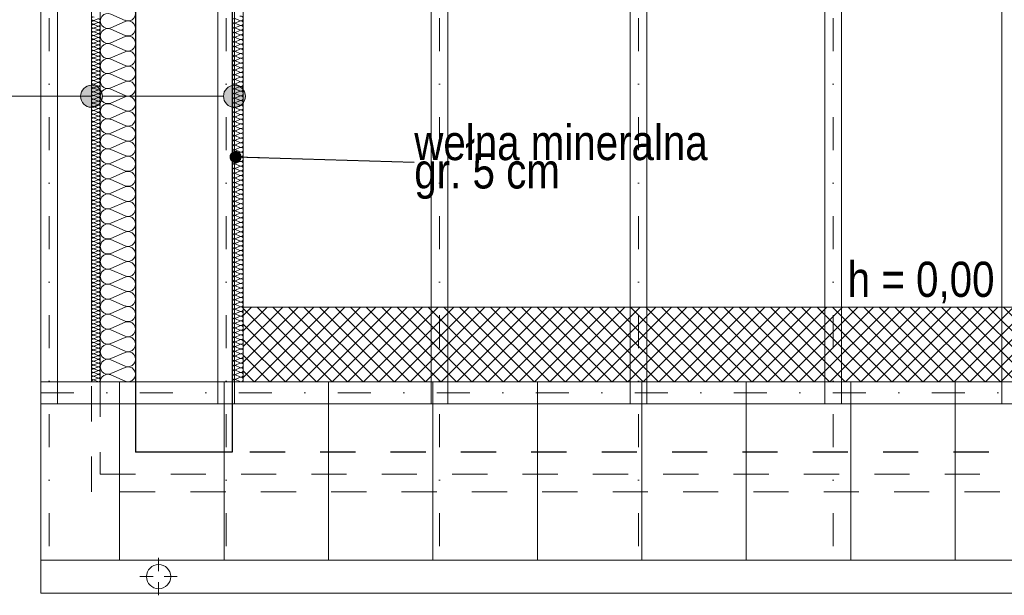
# Model space of a CAD drawing. Extents: x -558982 to 5119495, y -5290134 to 121759.
# Tile 252 of 256: x -430812 to -426334, y 76424 to 79042. Entities that reach past the tile are written whole.
import ezdxf

# ---------------------------------------------------------------- set-up
doc = ezdxf.new("R2010")
doc.units = 0
doc.header["$MEASUREMENT"] = 0
for name, pattern in [('Dot & Dashed', [450, 150, -150, 0, -150]), ('Hidden Line', [50, 25, -25]), ('Przerywana', [320, 160, -160])]:
    doc.linetypes.add(name, pattern=pattern)
doc.layers.get('0').update_dxf_attribs({"color": 252})
for name, color, linetype, lineweight in [('Arch dachowki_Nr_Pióra__81', 252, 'Continuous', 9), ('Arch ocieplenie_Nr_Pióra__9', 252, 'Continuous', 13), ('Arch opisy_Nr_Pióra__21', 252, 'Continuous', 9), ('Arch wykończenie_Nr_Pióra__3', 252, 'Continuous', 18), ('arch wypelnienia_Nr_Pióra__2', 252, 'Continuous', 13), ('INWENT DACH_Nr_Pióra__21', 252, 'Continuous', 9), ('Inwent Izolacje_Nr_Pióra__2', 252, 'Continuous', 13), ('Inwent Izolacje_Nr_Pióra__44', 252, 'Continuous', 13), ('INWENT KONST. DREWNIANA_Nr_Pióra__2', 252, 'Continuous', 13), ('INWENT KONST. DREWNIANA_Nr_Pióra__21', 252, 'Continuous', 9), ('INWENT RURY SPUSTOWE_Nr_Pióra__21', 252, 'Continuous', 9), ('INWENT WYMIARY_Nr_Pióra__21', 252, 'Continuous', 9), ('INWENT.ŚCIANY_Nr_Pióra__1', 252, 'Continuous', 25), ('INWENT.ŚCIANY_Nr_Pióra__2', 252, 'Continuous', 13)]:
    doc.layers.add(name, color=color, linetype=linetype, lineweight=lineweight)
for name, color, linetype in [('Arch ocieplenie', 252, 'Continuous'), ('Arch opisy', 252, 'Continuous'), ('Inwent Izolacje', 252, 'Continuous')]:
    doc.layers.add(name, color=color, linetype=linetype)
doc.styles.add('GENERATED_STYLE_2', font='ARIALN.TTF')
doc.styles.add('GENERATED_STYLE_4', font='ARIALN.TTF')
doc.dimstyles.new('GENERATED_STYLE__7', dxfattribs={"dimtxt": 0.18, "dimasz": 109.44, "dimexe": 0.18, "dimexo": 0.0625, "dimgap": 0.09, "dimtad": 0, "dimtih": 1, "dimtoh": 1, "dimdec": 4, "dimzin": 0, "dimdsep": 46, "dimcen": 0.09, "dimadec": 0, "dimazin": 0, "dimtfac": 1, "dimtdec": 4, "dimtmove": 0, "dimatfit": 3, "dimldrblk": 'ARROWHEAD_11', "dimfxl": 1, "dimtolj": 1, "dimtzin": 0, "dimarcsym": 0})

# ---------------------------------------------------------------- blocks, each defined once
blk = doc.blocks.new('Izolacja cieplna 14_229', base_point=(-430484.9, 97267.6))
at = {"layer": 'Arch ocieplenie_Nr_Pióra__9', "linetype": 'Continuous'}
for p, q in [((-430456.9, 94883.4), (-430473, 94876.3)), ((-430473, 94874.8), (-430456.9, 94867.8)), ((-430456.9, 94866.3), (-430473, 94859.2)), ((-430473, 94857.8), (-430456.9, 94850.7)), ((-430456.9, 94849.3), (-430473, 94842.2)), ((-430473, 94840.8), (-430456.9, 94833.7)), ((-430456.9, 94832.3), (-430473, 94825.2)), ((-430473, 94823.8), (-430456.9, 94816.7)), ((-430456.9, 94815.3), (-430473, 94808.2)), ((-430473, 94806.7), (-430456.9, 94799.7)), ((-430456.9, 94798.2), (-430473, 94791.1)), ((-430473, 94789.7), (-430456.9, 94782.6)), ((-430456.9, 94781.2), (-430473, 94774.1)), ((-430473, 94772.7), (-430456.9, 94765.6)), ((-430456.9, 94764.2), (-430473, 94757.1)), ((-430473, 94755.7), (-430456.9, 94748.6)), ((-430456.9, 94747.1), (-430473, 94740.1)), ((-430473, 94738.6), (-430456.9, 94731.6)), ((-430456.9, 94730.1), (-430473, 94723)), ((-430473, 94721.6), (-430456.9, 94714.5)), ((-430456.9, 94713.1), (-430473, 94706)), ((-430473, 94704.6), (-430456.9, 94697.5)), ((-430456.9, 94696.1), (-430473, 94689)), ((-430473, 94687.6), (-430456.9, 94680.5)), ((-430456.9, 94679), (-430473, 94672)), ((-430473, 94670.5), (-430456.9, 94663.5)), ((-430456.9, 94662), (-430473, 94654.9)), ((-430473, 94653.5), (-430456.9, 94646.4)), ((-430456.9, 94645), (-430473, 94637.9)), ((-430473, 94636.5), (-430456.9, 94629.4)), ((-430456.9, 94628), (-430473, 94620.9)), ((-430473, 94619.5), (-430456.9, 94612.4)), ((-430456.9, 94610.9), (-430473, 94603.9)), ((-430473, 94602.4), (-430456.9, 94595.4)), ((-430456.9, 94593.9), (-430473, 94586.8)), ((-430473, 94585.4), (-430456.9, 94578.3)), ((-430456.9, 94576.9), (-430473, 94569.8)), ((-430473, 94568.4), (-430456.9, 94561.3)), ((-430456.9, 94559.9), (-430473, 94552.8)), ((-430473, 94551.4), (-430456.9, 94544.3)), ((-430456.9, 94542.8), (-430473, 94535.8)), ((-430473, 94534.3), (-430456.9, 94527.3)), ((-430456.9, 94525.8), (-430473, 94518.7)), ((-430473, 94517.3), (-430456.9, 94510.2)), ((-430456.9, 94508.8), (-430473, 94501.7)), ((-430473, 94500.3), (-430456.9, 94493.2)), ((-430456.9, 94491.8), (-430473, 94484.7)), ((-430473, 94483.3), (-430456.9, 94476.2)), ((-430456.9, 94474.7), (-430473, 94467.7)), ((-430473, 94466.2), (-430456.9, 94459.1)), ((-430456.9, 94457.7), (-430473, 94450.6)), ((-430473, 94449.2), (-430456.9, 94442.1)), ((-430456.9, 94440.7), (-430473, 94433.6)), ((-430473, 94432.2), (-430456.9, 94425.1)), ((-430456.9, 94423.7), (-430473, 94416.6)), ((-430473, 94415.2), (-430456.9, 94408.1)), ((-430456.9, 94406.6), (-430473, 94399.6)), ((-430473, 94398.1), (-430456.9, 94391)), ((-430456.9, 94389.6), (-430473, 94382.5)), ((-430473, 94381.1), (-430456.9, 94374)), ((-430456.9, 94372.6), (-430473, 94365.5)), ((-430473, 94364.1), (-430456.9, 94357)), ((-430456.9, 94355.6), (-430473, 94348.5)), ((-430473, 94347.1), (-430456.9, 94340)), ((-430456.9, 94338.5), (-430473, 94331.5)), ((-430473, 94330), (-430456.9, 94322.9)), ((-430456.9, 94321.5), (-430473, 94314.4)), ((-430473, 94313), (-430456.9, 94305.9)), ((-430456.9, 94304.5), (-430473, 94297.4)), ((-430473, 94296), (-430456.9, 94288.9)), ((-430456.9, 94287.5), (-430473, 94280.4)), ((-430473, 94279), (-430456.9, 94271.9)), ((-430456.9, 94270.4), (-430473, 94263.4)), ((-430473, 94261.9), (-430456.9, 94254.8)), ((-430456.9, 94253.4), (-430473, 94246.3)), ((-430473, 94244.9), (-430456.9, 94237.8)), ((-430456.9, 94236.4), (-430473, 94229.3)), ((-430473, 94227.9), (-430456.9, 94220.8)), ((-430456.9, 94219.4), (-430473, 94212.3)), ((-430473, 94210.9), (-430456.9, 94203.8)), ((-430456.9, 94202.3), (-430473, 94195.3)), ((-430473, 94193.8), (-430456.9, 94186.7)), ((-430456.9, 94185.3), (-430473, 94178.2)), ((-430473, 94176.8), (-430456.9, 94169.7)), ((-430456.9, 94168.3), (-430473, 94161.2)), ((-430473, 94159.8), (-430456.9, 94152.7)), ((-430456.9, 94151.3), (-430473, 94144.2)), ((-430473, 94142.8), (-430456.9, 94135.7)), ((-430456.9, 94134.2), (-430473, 94127.2)), ((-430473, 94125.7), (-430456.9, 94118.6)), ((-430456.9, 94117.2), (-430473, 94110.1)), ((-430473, 94108.7), (-430456.9, 94101.6)), ((-430456.9, 94100.2), (-430473, 94093.1)), ((-430473, 94091.7), (-430456.9, 94084.6)), ((-430456.9, 94083.2), (-430473, 94076.1)), ((-430473, 94074.6), (-430456.9, 94067.6)), ((-430456.9, 94066.1), (-430473, 94059.1)), ((-430473, 94057.6), (-430456.9, 94050.5)), ((-430456.9, 94049.1), (-430473, 94042)), ((-430473, 94040.6), (-430456.9, 94033.5)), ((-430456.9, 94032.1), (-430473, 94025)), ((-430473, 94023.6), (-430456.9, 94016.5)), ((-430456.9, 94015.1), (-430473, 94008)), ((-430473, 94006.5), (-430456.9, 93999.5)), ((-430456.9, 93998), (-430473, 93991)), ((-430473, 93989.5), (-430456.9, 93982.4)), ((-430456.9, 93981), (-430473, 93973.9)), ((-430473, 93972.5), (-430456.9, 93965.4)), ((-430456.9, 93964), (-430473, 93956.9)), ((-430473, 93955.5), (-430456.9, 93948.4)), ((-430456.9, 93947), (-430473, 93939.9)), ((-430473, 93938.4), (-430456.9, 93931.4)), ((-430456.9, 93929.9), (-430473, 93922.9)), ((-430473, 93921.4), (-430456.9, 93914.3)), ((-430456.9, 93912.9), (-430473, 93905.8)), ((-430473, 93904.4), (-430456.9, 93897.3)), ((-430456.9, 93895.9), (-430473, 93888.8)), ((-430473, 93887.4), (-430456.9, 93880.3)), ((-430456.9, 93878.9), (-430473, 93871.8)), ((-430473, 93870.3), (-430456.9, 93863.3)), ((-430456.9, 93861.8), (-430473, 93854.8)), ((-430473, 93853.3), (-430456.9, 93846.2)), ((-430456.9, 93844.8), (-430473, 93837.7)), ((-430473, 93836.3), (-430456.9, 93829.2)), ((-430456.9, 93827.8), (-430473, 93820.7)), ((-430473, 93819.3), (-430456.9, 93812.2)), ((-430456.9, 93810.8), (-430473, 93803.7)), ((-430473, 93802.2), (-430456.9, 93795.2)), ((-430456.9, 93793.7), (-430473, 93786.6)), ((-430473, 93785.2), (-430456.9, 93778.1)), ((-430456.9, 93776.7), (-430473, 93769.6)), ((-430473, 93768.2), (-430456.9, 93761.1)), ((-430456.9, 93759.7), (-430473, 93752.6)), ((-430473, 93751.2), (-430456.9, 93744.1)), ((-430456.9, 93742.7), (-430473, 93735.6)), ((-430473, 93734.1), (-430456.9, 93727.1)), ((-430456.9, 93725.6), (-430473, 93718.5)), ((-430473, 93717.1), (-430456.9, 93710)), ((-430456.9, 93708.6), (-430473, 93701.5)), ((-430473, 93700.1), (-430456.9, 93693)), ((-430456.9, 93691.6), (-430473, 93684.5)), ((-430473, 93683.1), (-430456.9, 93676)), ((-430456.9, 93674.6), (-430473, 93667.5)), ((-430473, 93666), (-430456.9, 93659)), ((-430456.9, 93657.5), (-430473, 93650.4)), ((-430473, 93649), (-430456.9, 93641.9)), ((-430456.9, 93640.5), (-430473, 93633.4)), ((-430473, 93632), (-430456.9, 93624.9)), ((-430456.9, 93623.5), (-430473, 93616.4)), ((-430473, 93615), (-430456.9, 93607.9)), ((-430456.9, 93606.5), (-430473, 93599.4)), ((-430473, 93597.9), (-430456.9, 93590.9)), ((-430456.9, 93589.4), (-430473, 93582.3)), ((-430473, 93580.9), (-430456.9, 93573.8)), ((-430456.9, 93572.4), (-430473, 93565.3)), ((-430473, 93563.9), (-430456.9, 93556.8)), ((-430456.9, 93555.4), (-430473, 93548.3)), ((-430473, 93546.9), (-430456.9, 93539.8)), ((-430456.9, 93538.4), (-430473, 93531.3)), ((-430473, 93529.8), (-430456.9, 93522.8)), ((-430456.9, 93521.3), (-430473, 93514.2)), ((-430473, 93512.8), (-430456.9, 93505.7)), ((-430456.9, 93504.3), (-430473, 93497.2)), ((-430473, 93495.8), (-430456.9, 93488.7)), ((-430456.9, 93487.3), (-430473, 93480.2)), ((-430473, 93478.8), (-430456.9, 93471.7)), ((-430456.9, 93470.3), (-430473, 93463.2)), ((-430473, 93461.7), (-430456.9, 93454.7)), ((-430456.9, 93453.2), (-430473, 93446.1)), ((-430473, 93444.7), (-430456.9, 93437.6)), ((-430456.9, 93436.2), (-430473, 93429.1)), ((-430473, 93427.7), (-430456.9, 93420.6)), ((-430456.9, 93419.2), (-430473, 93412.1)), ((-430473, 93410.7), (-430456.9, 93403.6)), ((-430456.9, 93402.1), (-430473, 93395.1)), ((-430473, 93393.6), (-430456.9, 93386.6)), ((-430456.9, 93385.1), (-430473, 93378)), ((-430473, 93376.6), (-430456.9, 93369.5)), ((-430456.9, 93368.1), (-430473, 93361)), ((-430473, 93359.6), (-430456.9, 93352.5)), ((-430456.9, 93351.1), (-430473, 93344)), ((-430473, 93342.6), (-430456.9, 93335.5)), ((-430456.9, 93334), (-430473, 93327)), ((-430473, 93325.5), (-430456.9, 93318.5)), ((-430456.9, 93317), (-430473, 93309.9)), ((-430473, 93308.5), (-430456.9, 93301.4)), ((-430456.9, 93300), (-430473, 93292.9)), ((-430473, 93291.5), (-430456.9, 93284.4)), ((-430456.9, 93283), (-430473, 93275.9)), ((-430473, 93274.5), (-430456.9, 93267.4)), ((-430456.9, 93265.9), (-430473, 93258.9)), ((-430473, 93257.4), (-430456.9, 93250.4)), ((-430456.9, 93248.9), (-430473, 93241.8)), ((-430473, 93240.4), (-430456.9, 93233.3))]:
    blk.add_line(p, q, dxfattribs=at)
for centre, start_param, end_param in [((-430476.4, 94884.1), 2.7288, 6.695979), ((-430453.5, 94875.6), 5.870392, 9.837571), ((-430476.4, 94867), 2.7288, 6.695979), ((-430476.4, 94850), 2.7288, 6.695979), ((-430476.4, 94833), 2.7288, 6.695979), ((-430453.5, 94858.5), 5.870392, 9.837571), ((-430453.5, 94841.5), 5.870392, 9.837571), ((-430476.4, 94816), 2.7288, 6.695979), ((-430476.4, 94798.9), 2.7288, 6.695979), ((-430453.5, 94824.5), 5.870392, 9.837571), ((-430453.5, 94807.5), 5.870392, 9.837571), ((-430453.5, 94790.4), 5.870392, 9.837571), ((-430476.4, 94781.9), 2.7288, 6.695979), ((-430476.4, 94764.9), 2.7288, 6.695979), ((-430476.4, 94747.9), 2.7288, 6.695979), ((-430453.5, 94773.4), 5.870392, 9.837571), ((-430453.5, 94756.4), 5.870392, 9.837571), ((-430453.5, 94739.4), 5.870392, 9.837571), ((-430476.4, 94730.8), 2.7288, 6.695979), ((-430476.4, 94713.8), 2.7288, 6.695979), ((-430476.4, 94696.8), 2.7288, 6.695979), ((-430453.5, 94722.3), 5.870392, 9.837571), ((-430453.5, 94705.3), 5.870392, 9.837571), ((-430476.4, 94679.8), 2.7288, 6.695979), ((-430476.4, 94662.7), 2.7288, 6.695979), ((-430453.5, 94688.3), 5.870392, 9.837571), ((-430453.5, 94671.3), 5.870392, 9.837571), ((-430453.5, 94654.2), 5.870392, 9.837571), ((-430476.4, 94645.7), 2.7288, 6.695979), ((-430476.4, 94628.7), 2.7288, 6.695979), ((-430476.4, 94611.7), 2.7288, 6.695979), ((-430453.5, 94637.2), 5.870392, 9.837571), ((-430453.5, 94620.2), 5.870392, 9.837571), ((-430476.4, 94594.6), 2.7288, 6.695979), ((-430476.4, 94577.6), 2.7288, 6.695979), ((-430476.4, 94560.6), 2.7288, 6.695979), ((-430453.5, 94603.1), 5.870392, 9.837571), ((-430453.5, 94586.1), 5.870392, 9.837571), ((-430453.5, 94569.1), 5.870392, 9.837571), ((-430476.4, 94543.6), 2.7288, 6.695979), ((-430476.4, 94526.5), 2.7288, 6.695979), ((-430453.5, 94552.1), 5.870392, 9.837571), ((-430453.5, 94535), 5.870392, 9.837571), ((-430453.5, 94518), 5.870392, 9.837571), ((-430476.4, 94509.5), 2.7288, 6.695979), ((-430476.4, 94492.5), 2.7288, 6.695979), ((-430476.4, 94475.5), 2.7288, 6.695979), ((-430453.5, 94501), 5.870392, 9.837571), ((-430453.5, 94484), 5.870392, 9.837571), ((-430476.4, 94458.4), 2.7288, 6.695979), ((-430476.4, 94441.4), 2.7288, 6.695979), ((-430453.5, 94466.9), 5.870392, 9.837571), ((-430453.5, 94449.9), 5.870392, 9.837571), ((-430453.5, 94432.9), 5.870392, 9.837571), ((-430476.4, 94424.4), 2.7288, 6.695979), ((-430476.4, 94407.4), 2.7288, 6.695979), ((-430476.4, 94390.3), 2.7288, 6.695979), ((-430453.5, 94415.9), 5.870392, 9.837571), ((-430453.5, 94398.8), 5.870392, 9.837571), ((-430453.5, 94381.8), 5.870392, 9.837571), ((-430476.4, 94373.3), 2.7288, 6.695979), ((-430476.4, 94356.3), 2.7288, 6.695979), ((-430476.4, 94339.3), 2.7288, 6.695979), ((-430453.5, 94364.8), 5.870392, 9.837571), ((-430453.5, 94347.8), 5.870392, 9.837571), ((-430476.4, 94322.2), 2.7288, 6.695979), ((-430476.4, 94305.2), 2.7288, 6.695979), ((-430453.5, 94330.7), 5.870392, 9.837571), ((-430453.5, 94313.7), 5.870392, 9.837571), ((-430453.5, 94296.7), 5.870392, 9.837571), ((-430476.4, 94288.2), 2.7288, 6.695979), ((-430476.4, 94271.2), 2.7288, 6.695979), ((-430476.4, 94254.1), 2.7288, 6.695979), ((-430453.5, 94279.7), 5.870392, 9.837571), ((-430453.5, 94262.6), 5.870392, 9.837571), ((-430476.4, 94237.1), 2.7288, 6.695979), ((-430476.4, 94220.1), 2.7288, 6.695979), ((-430476.4, 94203.1), 2.7288, 6.695979), ((-430453.5, 94245.6), 5.870392, 9.837571), ((-430453.5, 94228.6), 5.870392, 9.837571), ((-430453.5, 94211.6), 5.870392, 9.837571), ((-430476.4, 94186), 2.7288, 6.695979), ((-430476.4, 94169), 2.7288, 6.695979), ((-430453.5, 94194.5), 5.870392, 9.837571), ((-430453.5, 94177.5), 5.870392, 9.837571), ((-430453.5, 94160.5), 5.870392, 9.837571), ((-430476.4, 94152), 2.7288, 6.695979), ((-430476.4, 94135), 2.7288, 6.695979), ((-430476.4, 94117.9), 2.7288, 6.695979), ((-430453.5, 94143.5), 5.870392, 9.837571), ((-430453.5, 94126.4), 5.870392, 9.837571), ((-430476.4, 94100.9), 2.7288, 6.695979), ((-430476.4, 94083.9), 2.7288, 6.695979), ((-430453.5, 94109.4), 5.870392, 9.837571), ((-430453.5, 94092.4), 5.870392, 9.837571), ((-430453.5, 94075.4), 5.870392, 9.837571), ((-430476.4, 94066.9), 2.7288, 6.695979), ((-430476.4, 94049.8), 2.7288, 6.695979), ((-430476.4, 94032.8), 2.7288, 6.695979), ((-430453.5, 94058.3), 5.870392, 9.837571), ((-430453.5, 94041.3), 5.870392, 9.837571), ((-430453.5, 94024.3), 5.870392, 9.837571), ((-430476.4, 94015.8), 2.7288, 6.695979), ((-430476.4, 93998.8), 2.7288, 6.695979), ((-430476.4, 93981.7), 2.7288, 6.695979), ((-430453.5, 94007.3), 5.870392, 9.837571), ((-430453.5, 93990.2), 5.870392, 9.837571), ((-430476.4, 93964.7), 2.7288, 6.695979), ((-430476.4, 93947.7), 2.7288, 6.695979), ((-430453.5, 93973.2), 5.870392, 9.837571), ((-430453.5, 93956.2), 5.870392, 9.837571), ((-430453.5, 93939.2), 5.870392, 9.837571), ((-430476.4, 93930.6), 2.7288, 6.695979), ((-430476.4, 93913.6), 2.7288, 6.695979), ((-430476.4, 93896.6), 2.7288, 6.695979), ((-430453.5, 93922.1), 5.870392, 9.837571), ((-430453.5, 93905.1), 5.870392, 9.837571), ((-430453.5, 93888.1), 5.870392, 9.837571), ((-430476.4, 93879.6), 2.7288, 6.695979), ((-430476.4, 93862.5), 2.7288, 6.695979), ((-430476.4, 93845.5), 2.7288, 6.695979), ((-430453.5, 93871.1), 5.870392, 9.837571), ((-430453.5, 93854), 5.870392, 9.837571), ((-430476.4, 93828.5), 2.7288, 6.695979), ((-430476.4, 93811.5), 2.7288, 6.695979), ((-430453.5, 93837), 5.870392, 9.837571), ((-430453.5, 93820), 5.870392, 9.837571), ((-430453.5, 93803), 5.870392, 9.837571), ((-430476.4, 93794.4), 2.7288, 6.695979), ((-430476.4, 93777.4), 2.7288, 6.695979), ((-430476.4, 93760.4), 2.7288, 6.695979), ((-430453.5, 93785.9), 5.870392, 9.837571), ((-430453.5, 93768.9), 5.870392, 9.837571), ((-430476.4, 93743.4), 2.7288, 6.695979), ((-430476.4, 93726.3), 2.7288, 6.695979), ((-430476.4, 93709.3), 2.7288, 6.695979), ((-430453.5, 93751.9), 5.870392, 9.837571), ((-430453.5, 93734.9), 5.870392, 9.837571), ((-430453.5, 93717.8), 5.870392, 9.837571), ((-430476.4, 93692.3), 2.7288, 6.695979), ((-430476.4, 93675.3), 2.7288, 6.695979), ((-430453.5, 93700.8), 5.870392, 9.837571), ((-430453.5, 93683.8), 5.870392, 9.837571), ((-430453.5, 93666.8), 5.870392, 9.837571), ((-430476.4, 93658.2), 2.7288, 6.695979), ((-430476.4, 93641.2), 2.7288, 6.695979), ((-430476.4, 93624.2), 2.7288, 6.695979), ((-430453.5, 93649.7), 5.870392, 9.837571), ((-430453.5, 93632.7), 5.870392, 9.837571), ((-430476.4, 93607.2), 2.7288, 6.695979), ((-430476.4, 93590.1), 2.7288, 6.695979), ((-430453.5, 93615.7), 5.870392, 9.837571), ((-430453.5, 93598.7), 5.870392, 9.837571), ((-430453.5, 93581.6), 5.870392, 9.837571), ((-430476.4, 93573.1), 2.7288, 6.695979), ((-430476.4, 93556.1), 2.7288, 6.695979), ((-430476.4, 93539.1), 2.7288, 6.695979), ((-430453.5, 93564.6), 5.870392, 9.837571), ((-430453.5, 93547.6), 5.870392, 9.837571), ((-430453.5, 93530.6), 5.870392, 9.837571), ((-430476.4, 93522), 2.7288, 6.695979), ((-430476.4, 93505), 2.7288, 6.695979), ((-430476.4, 93488), 2.7288, 6.695979), ((-430453.5, 93513.5), 5.870392, 9.837571), ((-430453.5, 93496.5), 5.870392, 9.837571), ((-430476.4, 93471), 2.7288, 6.695979), ((-430476.4, 93453.9), 2.7288, 6.695979), ((-430453.5, 93479.5), 5.870392, 9.837571), ((-430453.5, 93462.5), 5.870392, 9.837571), ((-430453.5, 93445.4), 5.870392, 9.837571), ((-430476.4, 93436.9), 2.7288, 6.695979), ((-430476.4, 93419.9), 2.7288, 6.695979), ((-430476.4, 93402.9), 2.7288, 6.695979), ((-430453.5, 93428.4), 5.870392, 9.837571), ((-430453.5, 93411.4), 5.870392, 9.837571), ((-430476.4, 93385.8), 2.7288, 6.695979), ((-430476.4, 93368.8), 2.7288, 6.695979), ((-430476.4, 93351.8), 2.7288, 6.695979), ((-430453.5, 93394.4), 5.870392, 9.837571), ((-430453.5, 93377.3), 5.870392, 9.837571), ((-430453.5, 93360.3), 5.870392, 9.837571), ((-430476.4, 93334.8), 2.7288, 6.695979), ((-430476.4, 93317.7), 2.7288, 6.695979), ((-430453.5, 93343.3), 5.870392, 9.837571), ((-430453.5, 93326.3), 5.870392, 9.837571), ((-430453.5, 93309.2), 5.870392, 9.837571), ((-430476.4, 93300.7), 2.7288, 6.695979), ((-430476.4, 93283.7), 2.7288, 6.695979), ((-430476.4, 93266.7), 2.7288, 6.695979), ((-430453.5, 93292.2), 5.870392, 9.837571), ((-430453.5, 93275.2), 5.870392, 9.837571), ((-430476.4, 93249.6), 2.7288, 6.695979), ((-430476.4, 93232.6), 2.7288, 4.712389), ((-430453.5, 93258.1), 5.870392, 9.837571), ((-430453.5, 93241.1), 5.870392, 9.837571)]:
    blk.add_ellipse(centre, major_axis=(0, -8.51), ratio=0.99935, start_param=start_param, end_param=end_param, dxfattribs=at)
blk = doc.blocks.new('Izolacja cieplna 14_341', base_point=(-430444.9, 93232.6))
at = {"layer": 'Inwent Izolacje_Nr_Pióra__2', "linetype": 'Continuous'}
for p, q in [((-430332.6, 94876.8), (-430397.3, 94905.3)), ((-430397.3, 94842.6), (-430332.6, 94871.1)), ((-430332.6, 94808.4), (-430397.3, 94836.9)), ((-430397.3, 94774.3), (-430332.6, 94802.7)), ((-430332.6, 94740.1), (-430397.3, 94768.5)), ((-430397.3, 94705.9), (-430332.6, 94734.3)), ((-430332.6, 94671.7), (-430397.3, 94700.1)), ((-430397.3, 94637.5), (-430332.6, 94665.9)), ((-430332.6, 94603.3), (-430397.3, 94631.7)), ((-430397.3, 94569.1), (-430332.6, 94597.5)), ((-430332.6, 94534.9), (-430397.3, 94563.3)), ((-430397.3, 94500.7), (-430332.6, 94529.1)), ((-430332.6, 94466.5), (-430397.3, 94495)), ((-430397.3, 94432.3), (-430332.6, 94460.8)), ((-430332.6, 94398.1), (-430397.3, 94426.6)), ((-430397.3, 94363.9), (-430332.6, 94392.4)), ((-430332.6, 94329.7), (-430397.3, 94358.2)), ((-430397.3, 94295.5), (-430332.6, 94324)), ((-430332.6, 94261.3), (-430397.3, 94289.8)), ((-430397.3, 94227.1), (-430332.6, 94255.6)), ((-430332.6, 94192.9), (-430397.3, 94221.4)), ((-430397.3, 94158.7), (-430332.6, 94187.2)), ((-430332.6, 94124.6), (-430397.3, 94153)), ((-430397.3, 94090.4), (-430332.6, 94118.8)), ((-430332.6, 94056.2), (-430397.3, 94084.6)), ((-430397.3, 94022), (-430332.6, 94050.4)), ((-430332.6, 93987.8), (-430397.3, 94016.2)), ((-430397.3, 93953.6), (-430332.6, 93982)), ((-430332.6, 93919.4), (-430397.3, 93947.8)), ((-430397.3, 93885.2), (-430332.6, 93913.6)), ((-430332.6, 93851), (-430397.3, 93879.4)), ((-430397.3, 93816.8), (-430332.6, 93845.2)), ((-430332.6, 93782.6), (-430397.3, 93811.1)), ((-430397.3, 93748.4), (-430332.6, 93776.9)), ((-430332.6, 93714.2), (-430397.3, 93742.7)), ((-430397.3, 93680), (-430332.6, 93708.5)), ((-430332.6, 93645.8), (-430397.3, 93674.3)), ((-430397.3, 93611.6), (-430332.6, 93640.1)), ((-430332.6, 93577.4), (-430397.3, 93605.9)), ((-430397.3, 93543.2), (-430332.6, 93571.7)), ((-430332.6, 93509), (-430397.3, 93537.5)), ((-430397.3, 93474.8), (-430332.6, 93503.3)), ((-430332.6, 93440.7), (-430397.3, 93469.1)), ((-430397.3, 93406.5), (-430332.6, 93434.9)), ((-430332.6, 93372.3), (-430397.3, 93400.7)), ((-430397.3, 93338.1), (-430332.6, 93366.5)), ((-430332.6, 93303.9), (-430397.3, 93332.3)), ((-430397.3, 93269.7), (-430332.6, 93298.1)), ((-430332.6, 93235.5), (-430397.3, 93263.9))]:
    blk.add_line(p, q, dxfattribs=at)
for centre, start_param, end_param in [((-430319, 94908.2), 2.728799, 6.695979), ((-430410.9, 94874), 5.870392, 9.837571), ((-430410.9, 94805.6), 5.870392, 9.837571), ((-430319, 94839.8), 2.728799, 6.695979), ((-430319, 94771.4), 2.728799, 6.695979), ((-430410.9, 94737.2), 5.870392, 9.837571), ((-430410.9, 94668.8), 5.870392, 9.837571), ((-430319, 94703), 2.728799, 6.695979), ((-430319, 94634.6), 2.728799, 6.695979), ((-430410.9, 94600.4), 5.870392, 9.837571), ((-430410.9, 94532), 5.870392, 9.837571), ((-430319, 94566.2), 2.728799, 6.695979), ((-430319, 94497.8), 2.728799, 6.695979), ((-430410.9, 94463.6), 5.870392, 9.837571), ((-430319, 94429.4), 2.728799, 6.695979), ((-430410.9, 94395.2), 5.870392, 9.837571), ((-430319, 94361), 2.728799, 6.695979), ((-430410.9, 94326.8), 5.870392, 9.837571), ((-430319, 94292.7), 2.728799, 6.695979), ((-430410.9, 94258.5), 5.870392, 9.837571), ((-430319, 94224.3), 2.728799, 6.695979), ((-430410.9, 94190.1), 5.870392, 9.837571), ((-430319, 94155.9), 2.728799, 6.695979), ((-430410.9, 94121.7), 5.870392, 9.837571), ((-430319, 94087.5), 2.728799, 6.695979), ((-430410.9, 94053.3), 5.870392, 9.837571), ((-430319, 94019.1), 2.728799, 6.695979), ((-430410.9, 93984.9), 5.870392, 9.837571), ((-430319, 93950.7), 2.728799, 6.695979), ((-430410.9, 93916.5), 5.870392, 9.837571), ((-430319, 93882.3), 2.728799, 6.695979), ((-430410.9, 93848.1), 5.870392, 9.837571), ((-430410.9, 93779.7), 5.870392, 9.837571), ((-430319, 93813.9), 2.728799, 6.695979), ((-430319, 93745.5), 2.728799, 6.695979), ((-430410.9, 93711.3), 5.870392, 9.837571), ((-430410.9, 93642.9), 5.870392, 9.837571), ((-430319, 93677.1), 2.728799, 6.695979), ((-430319, 93608.8), 2.728799, 6.695979), ((-430410.9, 93574.6), 5.870392, 9.837571), ((-430410.9, 93506.2), 5.870392, 9.837571), ((-430319, 93540.4), 2.728799, 6.695979), ((-430319, 93472), 2.728799, 6.695979), ((-430410.9, 93437.8), 5.870392, 9.837571), ((-430410.9, 93369.4), 5.870392, 9.837571), ((-430319, 93403.6), 2.728799, 6.695979), ((-430319, 93335.2), 2.728799, 6.695979), ((-430410.9, 93301), 5.870392, 9.837571), ((-430319, 93266.8), 2.728799, 6.695979), ((-430410.9, 93232.6), 5.870392, 7.853982)]:
    blk.add_ellipse(centre, major_axis=(0, 34.2), ratio=0.995133, start_param=start_param, end_param=end_param, dxfattribs=at)
blk = doc.blocks.new('Izolacja cieplna 14_365', base_point=(-429844.9, 93232.6))
at = {"layer": 'Inwent Izolacje_Nr_Pióra__44', "linetype": 'Continuous'}
for p, q in [((-429809.8, 94875.6), (-429830, 94884.4)), ((-429830, 94864.9), (-429809.8, 94873.8)), ((-429809.8, 94854.2), (-429830, 94863.1)), ((-429830, 94843.6), (-429809.8, 94852.4)), ((-429809.8, 94832.9), (-429830, 94841.8)), ((-429830, 94822.2), (-429809.8, 94831.1)), ((-429809.8, 94811.6), (-429830, 94820.4)), ((-429830, 94800.9), (-429809.8, 94809.8)), ((-429809.8, 94790.3), (-429830, 94799.1)), ((-429830, 94779.6), (-429809.8, 94788.5)), ((-429809.8, 94768.9), (-429830, 94777.8)), ((-429830, 94758.3), (-429809.8, 94767.1)), ((-429809.8, 94747.6), (-429830, 94756.5)), ((-429830, 94736.9), (-429809.8, 94745.8)), ((-429809.8, 94726.3), (-429830, 94735.1)), ((-429830, 94715.6), (-429809.8, 94724.5)), ((-429809.8, 94705), (-429830, 94713.8)), ((-429830, 94694.3), (-429809.8, 94703.2)), ((-429809.8, 94683.6), (-429830, 94692.5)), ((-429830, 94673), (-429809.8, 94681.8)), ((-429809.8, 94662.3), (-429830, 94671.2)), ((-429830, 94651.6), (-429809.8, 94660.5)), ((-429809.8, 94641), (-429830, 94649.8)), ((-429830, 94630.3), (-429809.8, 94639.2)), ((-429809.8, 94619.7), (-429830, 94628.5)), ((-429830, 94609), (-429809.8, 94617.9)), ((-429809.8, 94598.3), (-429830, 94607.2)), ((-429830, 94587.7), (-429809.8, 94596.5)), ((-429809.8, 94577), (-429830, 94585.9)), ((-429830, 94566.3), (-429809.8, 94575.2)), ((-429809.8, 94555.7), (-429830, 94564.5)), ((-429830, 94545), (-429809.8, 94553.9)), ((-429809.8, 94534.3), (-429830, 94543.2)), ((-429830, 94523.7), (-429809.8, 94532.6)), ((-429809.8, 94513), (-429830, 94521.9)), ((-429830, 94502.4), (-429809.8, 94511.2)), ((-429809.8, 94491.7), (-429830, 94500.6)), ((-429830, 94481), (-429809.8, 94489.9)), ((-429809.8, 94470.4), (-429830, 94479.2)), ((-429830, 94459.7), (-429809.8, 94468.6)), ((-429809.8, 94449), (-429830, 94457.9)), ((-429830, 94438.4), (-429809.8, 94447.3)), ((-429809.8, 94427.7), (-429830, 94436.6)), ((-429830, 94417.1), (-429809.8, 94425.9)), ((-429809.8, 94406.4), (-429830, 94415.3)), ((-429830, 94395.7), (-429809.8, 94404.6)), ((-429809.8, 94385.1), (-429830, 94393.9)), ((-429830, 94374.4), (-429809.8, 94383.3)), ((-429809.8, 94363.7), (-429830, 94372.6)), ((-429830, 94353.1), (-429809.8, 94362)), ((-429809.8, 94342.4), (-429830, 94351.3)), ((-429830, 94331.8), (-429809.8, 94340.6)), ((-429809.8, 94321.1), (-429830, 94330)), ((-429830, 94310.4), (-429809.8, 94319.3)), ((-429809.8, 94299.8), (-429830, 94308.6)), ((-429830, 94289.1), (-429809.8, 94298)), ((-429809.8, 94278.4), (-429830, 94287.3)), ((-429830, 94267.8), (-429809.8, 94276.7)), ((-429809.8, 94257.1), (-429830, 94266)), ((-429830, 94246.5), (-429809.8, 94255.3)), ((-429809.8, 94235.8), (-429830, 94244.7)), ((-429830, 94225.1), (-429809.8, 94234)), ((-429809.8, 94214.5), (-429830, 94223.3)), ((-429830, 94203.8), (-429809.8, 94212.7)), ((-429809.8, 94193.1), (-429830, 94202)), ((-429830, 94182.5), (-429809.8, 94191.4)), ((-429809.8, 94171.8), (-429830, 94180.7)), ((-429830, 94161.2), (-429809.8, 94170)), ((-429809.8, 94150.5), (-429830, 94159.4)), ((-429830, 94139.8), (-429809.8, 94148.7)), ((-429809.8, 94129.2), (-429830, 94138)), ((-429830, 94118.5), (-429809.8, 94127.4)), ((-429809.8, 94107.8), (-429830, 94116.7)), ((-429830, 94097.2), (-429809.8, 94106.1)), ((-429809.8, 94086.5), (-429830, 94095.4)), ((-429830, 94075.9), (-429809.8, 94084.7)), ((-429809.8, 94065.2), (-429830, 94074.1)), ((-429830, 94054.5), (-429809.8, 94063.4)), ((-429809.8, 94043.9), (-429830, 94052.7)), ((-429830, 94033.2), (-429809.8, 94042.1)), ((-429809.8, 94022.5), (-429830, 94031.4)), ((-429830, 94011.9), (-429809.8, 94020.8)), ((-429809.8, 94001.2), (-429830, 94010.1)), ((-429830, 93990.6), (-429809.8, 93999.4)), ((-429809.8, 93979.9), (-429830, 93988.8)), ((-429830, 93969.2), (-429809.8, 93978.1)), ((-429809.8, 93958.6), (-429830, 93967.4)), ((-429830, 93947.9), (-429809.8, 93956.8)), ((-429809.8, 93937.2), (-429830, 93946.1)), ((-429830, 93926.6), (-429809.8, 93935.4)), ((-429809.8, 93915.9), (-429830, 93924.8)), ((-429830, 93905.3), (-429809.8, 93914.1)), ((-429809.8, 93894.6), (-429830, 93903.5)), ((-429830, 93883.9), (-429809.8, 93892.8)), ((-429809.8, 93873.3), (-429830, 93882.1)), ((-429830, 93862.6), (-429809.8, 93871.5)), ((-429809.8, 93851.9), (-429830, 93860.8)), ((-429830, 93841.3), (-429809.8, 93850.1)), ((-429809.8, 93830.6), (-429830, 93839.5)), ((-429830, 93820), (-429809.8, 93828.8)), ((-429809.8, 93809.3), (-429830, 93818.2)), ((-429830, 93798.6), (-429809.8, 93807.5)), ((-429809.8, 93788), (-429830, 93796.8)), ((-429830, 93777.3), (-429809.8, 93786.2)), ((-429809.8, 93766.6), (-429830, 93775.5)), ((-429830, 93756), (-429809.8, 93764.8)), ((-429809.8, 93745.3), (-429830, 93754.2)), ((-429830, 93734.7), (-429809.8, 93743.5)), ((-429809.8, 93724), (-429830, 93732.9)), ((-429830, 93713.3), (-429809.8, 93722.2)), ((-429809.8, 93702.7), (-429830, 93711.5)), ((-429830, 93692), (-429809.8, 93700.9)), ((-429809.8, 93681.3), (-429830, 93690.2)), ((-429830, 93670.7), (-429809.8, 93679.5)), ((-429809.8, 93660), (-429830, 93668.9)), ((-429830, 93649.3), (-429809.8, 93658.2)), ((-429809.8, 93638.7), (-429830, 93647.6)), ((-429830, 93628), (-429809.8, 93636.9)), ((-429809.8, 93617.4), (-429830, 93626.2)), ((-429830, 93606.7), (-429809.8, 93615.6)), ((-429809.8, 93596), (-429830, 93604.9)), ((-429830, 93585.4), (-429809.8, 93594.2)), ((-429809.8, 93574.7), (-429830, 93583.6)), ((-429830, 93564), (-429809.8, 93572.9)), ((-429809.8, 93553.4), (-429830, 93562.3)), ((-429830, 93542.7), (-429809.8, 93551.6)), ((-429809.8, 93532.1), (-429830, 93540.9)), ((-429830, 93521.4), (-429809.8, 93530.3)), ((-429809.8, 93510.7), (-429830, 93519.6)), ((-429830, 93500.1), (-429809.8, 93508.9)), ((-429809.8, 93489.4), (-429830, 93498.3)), ((-429830, 93478.7), (-429809.8, 93487.6)), ((-429809.8, 93468.1), (-429830, 93477)), ((-429830, 93457.4), (-429809.8, 93466.3)), ((-429809.8, 93446.8), (-429830, 93455.6)), ((-429830, 93436.1), (-429809.8, 93445)), ((-429809.8, 93425.4), (-429830, 93434.3)), ((-429830, 93414.8), (-429809.8, 93423.6)), ((-429809.8, 93404.1), (-429830, 93413)), ((-429830, 93393.4), (-429809.8, 93402.3)), ((-429809.8, 93382.8), (-429830, 93391.7)), ((-429830, 93372.1), (-429809.8, 93381)), ((-429809.8, 93361.5), (-429830, 93370.3)), ((-429830, 93350.8), (-429809.8, 93359.7)), ((-429809.8, 93340.1), (-429830, 93349)), ((-429830, 93329.5), (-429809.8, 93338.3)), ((-429809.8, 93318.8), (-429830, 93327.7)), ((-429830, 93308.1), (-429809.8, 93317)), ((-429809.8, 93297.5), (-429830, 93306.4)), ((-429830, 93286.8), (-429809.8, 93295.7)), ((-429809.8, 93276.2), (-429830, 93285)), ((-429830, 93265.5), (-429809.8, 93274.4)), ((-429809.8, 93254.8), (-429830, 93263.7)), ((-429830, 93244.2), (-429809.8, 93253)), ((-429809.8, 93233.5), (-429830, 93242.4))]:
    blk.add_line(p, q, dxfattribs=at)
for centre, start_param, end_param in [((-429834.3, 94874.7), 5.870392, 9.837571), ((-429805.6, 94885.3), 2.728799, 6.695979), ((-429834.3, 94853.3), 5.870392, 9.837571), ((-429834.3, 94832), 5.870392, 9.837571), ((-429805.6, 94864), 2.728799, 6.695979), ((-429805.6, 94842.7), 2.728799, 6.695979), ((-429834.3, 94810.7), 5.870392, 9.837571), ((-429834.3, 94789.4), 5.870392, 9.837571), ((-429805.6, 94821.3), 2.728799, 6.695979), ((-429805.6, 94800), 2.728799, 6.695979), ((-429834.3, 94768), 5.870392, 9.837571), ((-429834.3, 94746.7), 5.870392, 9.837571), ((-429805.6, 94778.7), 2.728799, 6.695979), ((-429805.6, 94757.4), 2.728799, 6.695979), ((-429834.3, 94725.4), 5.870392, 9.837571), ((-429834.3, 94704.1), 5.870392, 9.837571), ((-429805.6, 94736), 2.728799, 6.695979), ((-429805.6, 94714.7), 2.728799, 6.695979), ((-429805.6, 94693.4), 2.728799, 6.695979), ((-429834.3, 94682.7), 5.870392, 9.837571), ((-429834.3, 94661.4), 5.870392, 9.837571), ((-429805.6, 94672.1), 2.728799, 6.695979), ((-429805.6, 94650.7), 2.728799, 6.695979), ((-429834.3, 94640.1), 5.870392, 9.837571), ((-429834.3, 94618.8), 5.870392, 9.837571), ((-429805.6, 94629.4), 2.728799, 6.695979), ((-429805.6, 94608.1), 2.728799, 6.695979), ((-429834.3, 94597.4), 5.870392, 9.837571), ((-429834.3, 94576.1), 5.870392, 9.837571), ((-429805.6, 94586.8), 2.728799, 6.695979), ((-429805.6, 94565.4), 2.728799, 6.695979), ((-429834.3, 94554.8), 5.870392, 9.837571), ((-429834.3, 94533.5), 5.870392, 9.837571), ((-429805.6, 94544.1), 2.728799, 6.695979), ((-429805.6, 94522.8), 2.728799, 6.695979), ((-429834.3, 94512.1), 5.870392, 9.837571), ((-429834.3, 94490.8), 5.870392, 9.837571), ((-429834.3, 94469.5), 5.870392, 9.837571), ((-429805.6, 94501.5), 2.728799, 6.695979), ((-429805.6, 94480.1), 2.728799, 6.695979), ((-429834.3, 94448.2), 5.870392, 9.837571), ((-429834.3, 94426.8), 5.870392, 9.837571), ((-429805.6, 94458.8), 2.728799, 6.695979), ((-429805.6, 94437.5), 2.728799, 6.695979), ((-429834.3, 94405.5), 5.870392, 9.837571), ((-429834.3, 94384.2), 5.870392, 9.837571), ((-429805.6, 94416.2), 2.728799, 6.695979), ((-429805.6, 94394.8), 2.728799, 6.695979), ((-429834.3, 94362.9), 5.870392, 9.837571), ((-429834.3, 94341.5), 5.870392, 9.837571), ((-429805.6, 94373.5), 2.728799, 6.695979), ((-429805.6, 94352.2), 2.728799, 6.695979), ((-429834.3, 94320.2), 5.870392, 9.837571), ((-429834.3, 94298.9), 5.870392, 9.837571), ((-429805.6, 94330.9), 2.728799, 6.695979), ((-429805.6, 94309.5), 2.728799, 6.695979), ((-429834.3, 94277.5), 5.870392, 9.837571), ((-429834.3, 94256.2), 5.870392, 9.837571), ((-429805.6, 94288.2), 2.728799, 6.695979), ((-429805.6, 94266.9), 2.728799, 6.695979), ((-429805.6, 94245.6), 2.728799, 6.695979), ((-429834.3, 94234.9), 5.870392, 9.837571), ((-429834.3, 94213.6), 5.870392, 9.837571), ((-429805.6, 94224.2), 2.728799, 6.695979), ((-429805.6, 94202.9), 2.728799, 6.695979), ((-429834.3, 94192.2), 5.870392, 9.837571), ((-429834.3, 94170.9), 5.870392, 9.837571), ((-429805.6, 94181.6), 2.728799, 6.695979), ((-429805.6, 94160.3), 2.728799, 6.695979), ((-429834.3, 94149.6), 5.870392, 9.837571), ((-429834.3, 94128.3), 5.870392, 9.837571), ((-429805.6, 94138.9), 2.728799, 6.695979), ((-429805.6, 94117.6), 2.728799, 6.695979), ((-429834.3, 94106.9), 5.870392, 9.837571), ((-429834.3, 94085.6), 5.870392, 9.837571), ((-429805.6, 94096.3), 2.728799, 6.695979), ((-429805.6, 94075), 2.728799, 6.695979), ((-429834.3, 94064.3), 5.870392, 9.837571), ((-429834.3, 94043), 5.870392, 9.837571), ((-429834.3, 94021.6), 5.870392, 9.837571), ((-429805.6, 94053.6), 2.728799, 6.695979), ((-429805.6, 94032.3), 2.728799, 6.695979), ((-429834.3, 94000.3), 5.870392, 9.837571), ((-429834.3, 93979), 5.870392, 9.837571), ((-429805.6, 94011), 2.728799, 6.695979), ((-429805.6, 93989.7), 2.728799, 6.695979), ((-429834.3, 93957.7), 5.870392, 9.837571), ((-429834.3, 93936.3), 5.870392, 9.837571), ((-429805.6, 93968.3), 2.728799, 6.695979), ((-429805.6, 93947), 2.728799, 6.695979), ((-429834.3, 93915), 5.870392, 9.837571), ((-429834.3, 93893.7), 5.870392, 9.837571), ((-429805.6, 93925.7), 2.728799, 6.695979), ((-429805.6, 93904.4), 2.728799, 6.695979), ((-429834.3, 93872.4), 5.870392, 9.837571), ((-429834.3, 93851), 5.870392, 9.837571), ((-429805.6, 93883), 2.728799, 6.695979), ((-429805.6, 93861.7), 2.728799, 6.695979), ((-429834.3, 93829.7), 5.870392, 9.837571), ((-429834.3, 93808.4), 5.870392, 9.837571), ((-429805.6, 93840.4), 2.728799, 6.695979), ((-429805.6, 93819.1), 2.728799, 6.695979), ((-429805.6, 93797.7), 2.728799, 6.695979), ((-429834.3, 93787.1), 5.870392, 9.837571), ((-429834.3, 93765.7), 5.870392, 9.837571), ((-429805.6, 93776.4), 2.728799, 6.695979), ((-429805.6, 93755.1), 2.728799, 6.695979), ((-429834.3, 93744.4), 5.870392, 9.837571), ((-429834.3, 93723.1), 5.870392, 9.837571), ((-429805.6, 93733.8), 2.728799, 6.695979), ((-429805.6, 93712.4), 2.728799, 6.695979), ((-429834.3, 93701.8), 5.870392, 9.837571), ((-429834.3, 93680.4), 5.870392, 9.837571), ((-429805.6, 93691.1), 2.728799, 6.695979), ((-429805.6, 93669.8), 2.728799, 6.695979), ((-429834.3, 93659.1), 5.870392, 9.837571), ((-429834.3, 93637.8), 5.870392, 9.837571), ((-429805.6, 93648.5), 2.728799, 6.695979), ((-429805.6, 93627.1), 2.728799, 6.695979), ((-429834.3, 93616.5), 5.870392, 9.837571), ((-429834.3, 93595.1), 5.870392, 9.837571), ((-429834.3, 93573.8), 5.870392, 9.837571), ((-429805.6, 93605.8), 2.728799, 6.695979), ((-429805.6, 93584.5), 2.728799, 6.695979), ((-429834.3, 93552.5), 5.870392, 9.837571), ((-429834.3, 93531.2), 5.870392, 9.837571), ((-429805.6, 93563.2), 2.728799, 6.695979), ((-429805.6, 93541.8), 2.728799, 6.695979), ((-429834.3, 93509.8), 5.870392, 9.837571), ((-429834.3, 93488.5), 5.870392, 9.837571), ((-429805.6, 93520.5), 2.728799, 6.695979), ((-429805.6, 93499.2), 2.728799, 6.695979), ((-429834.3, 93467.2), 5.870392, 9.837571), ((-429834.3, 93445.9), 5.870392, 9.837571), ((-429805.6, 93477.9), 2.728799, 6.695979), ((-429805.6, 93456.5), 2.728799, 6.695979), ((-429834.3, 93424.5), 5.870392, 9.837571), ((-429834.3, 93403.2), 5.870392, 9.837571), ((-429805.6, 93435.2), 2.728799, 6.695979), ((-429805.6, 93413.9), 2.728799, 6.695979), ((-429834.3, 93381.9), 5.870392, 9.837571), ((-429834.3, 93360.6), 5.870392, 9.837571), ((-429805.6, 93392.6), 2.728799, 6.695979), ((-429805.6, 93371.2), 2.728799, 6.695979), ((-429805.6, 93349.9), 2.728799, 6.695979), ((-429834.3, 93339.2), 5.870392, 9.837571), ((-429834.3, 93317.9), 5.870392, 9.837571), ((-429805.6, 93328.6), 2.728799, 6.695979), ((-429805.6, 93307.2), 2.728799, 6.695979), ((-429834.3, 93296.6), 5.870392, 9.837571), ((-429834.3, 93275.3), 5.870392, 9.837571), ((-429805.6, 93285.9), 2.728799, 6.695979), ((-429805.6, 93264.6), 2.728799, 6.695979), ((-429834.3, 93253.9), 5.870392, 9.837571), ((-429834.3, 93232.6), 5.870392, 7.853982), ((-429805.6, 93243.3), 2.728799, 6.695979)]:
    blk.add_ellipse(centre, major_axis=(0, 10.7), ratio=0.997305, start_param=start_param, end_param=end_param, dxfattribs=at)
blk = doc.blocks.new('ARROWHEAD_11')
at = {"color": 0, "linetype": 'Continuous', "lineweight": 0}
blk.add_line((0, 0), (-1, 0), dxfattribs=at)
at = {"color": 0, "linetype": 'Continuous', "lineweight": 0, "const_width": 0.25, "flags": 128}
blk.add_lwpolyline([(-0.125, 0, 1), (0.125, 0, 1)], format="xyb", close=True, dxfattribs=at)
blk = doc.blocks.new('Linia_170', base_point=(-430484.9, 94531.7))
at = {"layer": 'Arch opisy_Nr_Pióra__21', "linetype": 'Continuous'}
blk.add_line((-430484.9, 94531.7), (-432564.7, 94531.7), dxfattribs=at)
blk.add_circle((-432864.7, 94531.7), 300, dxfattribs=at)
blk = doc.blocks.new('Linia_171', base_point=(-429834.9, 94531.7))
at = {"layer": 'Arch opisy_Nr_Pióra__21', "linetype": 'Continuous'}
for points in [[(-430434.9, 94531.7), (-430438.8, 94550.8), (-430449.6, 94567), (-430465.8, 94577.9), (-430484.9, 94581.7), (-430504.1, 94577.9), (-430520.3, 94567), (-430531.1, 94550.8), (-430534.9, 94531.7), (-430531.1, 94512.6), (-430520.3, 94496.3), (-430504.1, 94485.5), (-430484.9, 94481.7), (-430465.8, 94485.5), (-430449.6, 94496.3), (-430438.8, 94512.6)], [(-429784.9, 94531.7), (-429788.8, 94550.8), (-429799.6, 94567), (-429815.8, 94577.9), (-429834.9, 94581.7), (-429854.1, 94577.9), (-429870.3, 94567), (-429881.1, 94550.8), (-429884.9, 94531.7), (-429881.1, 94512.6), (-429870.3, 94496.3), (-429854.1, 94485.5), (-429834.9, 94481.7), (-429815.8, 94485.5), (-429799.6, 94496.3), (-429788.8, 94512.6)]]:
    blk.add_hatch(color=256, dxfattribs=at).paths.add_polyline_path(points, flags=0)
blk.add_line((-429884.9, 94531.7), (-430434.9, 94531.7), dxfattribs=at)
for centre in [(-430484.9, 94531.7), (-429834.9, 94531.7)]:
    blk.add_circle(centre, 50, dxfattribs=at)

msp = doc.modelspace()

# ---------------------------------------------------------------- hatches: boundary and pattern name
at = {"layer": 'arch wypelnienia_Nr_Pióra__2', "linetype": 'Continuous'}
h = msp.add_hatch(dxfattribs=at)
h.set_pattern_fill('Grid_5x5_Diagonal', color=252, style=0, pattern_type=2)
h.set_pattern_definition([(45, (0, -15837.553), (-35.355339, 35.355339), []), (135, (0, -15837.553), (35.355339, 35.355339), [])])
h.paths.add_polyline_path([(-415254.9, 77395.1), (-429794.9, 77395.1), (-429794.9, 77735.1), (-415254.9, 77735.1)], flags=0)

# ---------------------------------------------------------------- linework, layer by layer
at = {"layer": 'Arch dachowki_Nr_Pióra__81', "color": 252, "linetype": 'Continuous'}
for p, q in [((-430357.4, 76584), (-430357.4, 77395.1)), ((-429882.4, 76584), (-429882.4, 77395.1)), ((-429407.4, 76584), (-429407.4, 77395.1)), ((-428932.4, 76584), (-428932.4, 77395.1)), ((-428457.4, 76584), (-428457.4, 77395.1)), ((-427982.4, 76584), (-427982.4, 77395.1)), ((-427507.4, 76584), (-427507.4, 77395.1)), ((-427032.4, 76584), (-427032.4, 77395.1)), ((-426557.4, 76584), (-426557.4, 77395.1))]:
    msp.add_line(p, q, dxfattribs=at)
at = {"layer": 'Arch wykończenie_Nr_Pióra__3', "color": 252, "linetype": 'Continuous'}
for p, q in [((-430484.9, 77395.1), (-430484.9, 81430.1)), ((-429794.9, 80935.1), (-429794.9, 77395.1)), ((-415254.9, 77735.1), (-429794.9, 77735.1))]:
    msp.add_line(p, q, dxfattribs=at)
at = {"layer": 'Arch wykończenie_Nr_Pióra__3', "color": 252, "linetype": 'Przerywana'}
for p, q in [((-430484.9, 76895.1), (-430484.9, 77395.1)), ((-414514.9, 76895.1), (-430484.9, 76895.1))]:
    msp.add_line(p, q, dxfattribs=at)
at = {"layer": 'INWENT DACH_Nr_Pióra__21', "color": 252, "linetype": 'Hidden Line'}
msp.add_line((-430714.9, 77295.1), (-430714.9, 81165.1), dxfattribs=at)
at = {"layer": 'INWENT DACH_Nr_Pióra__21', "color": 252, "linetype": 'Continuous'}
for p, q in [((-430714.9, 76584), (-430714.9, 77395.1)), ((-414324.9, 76584), (-430714.9, 76584)), ((-430179.9, 76534), (-430179.9, 76594)), ((-430204.9, 76509), (-430264.9, 76509)), ((-430179.9, 76484), (-430179.9, 76424)), ((-430154.9, 76509), (-430094.9, 76509))]:
    msp.add_line(p, q, dxfattribs=at)
msp.add_circle((-430179.9, 76509), 55, dxfattribs=at)
at = {"layer": 'INWENT KONST. DREWNIANA_Nr_Pióra__2', "color": 252, "linetype": 'Continuous'}
for p, q in [((-430714.9, 77295.1), (-430714.9, 81165.1)), ((-430639.9, 77295.1), (-430639.9, 81165.1)), ((-429909.9, 77295.1), (-429909.9, 81165.1)), ((-429834.9, 77295.1), (-429834.9, 81165.1)), ((-428939.9, 77295.1), (-428939.9, 81165.1)), ((-428864.9, 77295.1), (-428864.9, 81165.1)), ((-428034.9, 77295.1), (-428034.9, 81165.1)), ((-427959.9, 77295.1), (-427959.9, 81165.1)), ((-427149.9, 77295.1), (-427149.9, 81165.1)), ((-427074.9, 77295.1), (-427074.9, 81165.1)), ((-426344.9, 77295.1), (-426344.9, 81165.1))]:
    msp.add_line(p, q, dxfattribs=at)
at = {"layer": 'INWENT KONST. DREWNIANA_Nr_Pióra__21', "color": 252, "linetype": 'Dot & Dashed'}
for p, q in [((-430677.4, 76648.1), (-430677.4, 81165.1)), ((-429872.4, 76648.1), (-429872.4, 81165.1)), ((-428902.4, 76648.1), (-428902.4, 81165.1)), ((-427997.4, 76648.1), (-427997.4, 81165.1)), ((-427112.4, 76648.1), (-427112.4, 81165.1)), ((-430714.9, 77345.1), (-414324.9, 77345.1))]:
    msp.add_line(p, q, dxfattribs=at)
at = {"layer": 'INWENT KONST. DREWNIANA_Nr_Pióra__21', "color": 252, "linetype": 'Continuous'}
for p, q in [((-430714.9, 77395.1), (-414324.9, 77395.1)), ((-430714.9, 77295.1), (-414324.9, 77295.1))]:
    msp.add_line(p, q, dxfattribs=at)
at = {"layer": 'INWENT RURY SPUSTOWE_Nr_Pióra__21', "color": 252, "linetype": 'Continuous'}
for p, q in [((-430714.9, 76434), (-430714.9, 76584)), ((-414324.9, 76434), (-430714.9, 76434))]:
    msp.add_line(p, q, dxfattribs=at)
at = {"layer": 'INWENT.ŚCIANY_Nr_Pióra__1', "color": 252, "linetype": 'Continuous'}
for p, q in [((-430284.9, 81385.1), (-430284.9, 77075.1)), ((-429844.9, 81115.1), (-429844.9, 77075.1)), ((-429844.9, 77075.1), (-430284.9, 77075.1))]:
    msp.add_line(p, q, dxfattribs=at)
at = {"layer": 'INWENT.ŚCIANY_Nr_Pióra__1', "color": 252, "linetype": 'Przerywana'}
msp.add_line((-415204.9, 77075.1), (-429844.9, 77075.1), dxfattribs=at)
at = {"layer": 'INWENT.ŚCIANY_Nr_Pióra__2', "color": 252, "linetype": 'Continuous'}
msp.add_line((-430444.9, 81430.1), (-430444.9, 77395.1), dxfattribs=at)
at = {"layer": 'INWENT.ŚCIANY_Nr_Pióra__2', "color": 252, "linetype": 'Przerywana'}
for p, q in [((-430444.9, 77395.1), (-430444.9, 76975.1)), ((-430444.9, 76975.1), (-414594.9, 76975.1))]:
    msp.add_line(p, q, dxfattribs=at)

# ---------------------------------------------------------------- block references
at = {"layer": 'Arch ocieplenie', "color": 252, "linetype": 'Continuous', "lineweight": 13}
msp.add_blockref('Izolacja cieplna 14_229', (-430484.9, 81430.1), dxfattribs=at)
at = {"layer": 'Arch opisy', "color": 252, "linetype": 'Continuous'}
for name, p in [('Linia_170', (-430484.9, 78694.1)), ('Linia_171', (-429834.9, 78694.1))]:
    msp.add_blockref(name, p, dxfattribs=at)
at = {"layer": 'Inwent Izolacje', "color": 252, "linetype": 'Continuous', "lineweight": 13}
for name, p in [('Izolacja cieplna 14_341', (-430444.9, 77395.1)), ('Izolacja cieplna 14_365', (-429844.9, 77395.1))]:
    msp.add_blockref(name, p, dxfattribs=at)

# ---------------------------------------------------------------- texts
at = {"layer": 'Arch opisy_Nr_Pióra__21', "color": 252, "linetype": 'Continuous', "insert": (-429017.1, 78394.9), "char_height": 160, "width": 1341.75, "attachment_point": 4, "line_spacing_factor": 0.483435, "style": 'GENERATED_STYLE_4'}
msp.add_mtext('{wełna mineralna\\Pgr. 5 cm}', dxfattribs=at)
at = {"layer": 'INWENT WYMIARY_Nr_Pióra__21', "color": 252, "linetype": 'Continuous', "insert": (-426712.3, 77751.7), "char_height": 160, "attachment_point": 8, "style": 'GENERATED_STYLE_2'}
msp.add_mtext('{h = 0,00}', dxfattribs=at)

# ---------------------------------------------------------------- leaders
at = {"layer": 'Arch opisy_Nr_Pióra__21', "color": 252, "linetype": 'Continuous', "annotation_type": 0, "has_hookline": 1, "hookline_direction": 0, "text_width": 1326.3}
msp.add_leader([(-429829.9, 78417.8), (-429017.2, 78394.9)], dimstyle='GENERATED_STYLE__7', dxfattribs=at)

doc.saveas('drawing.dxf')
